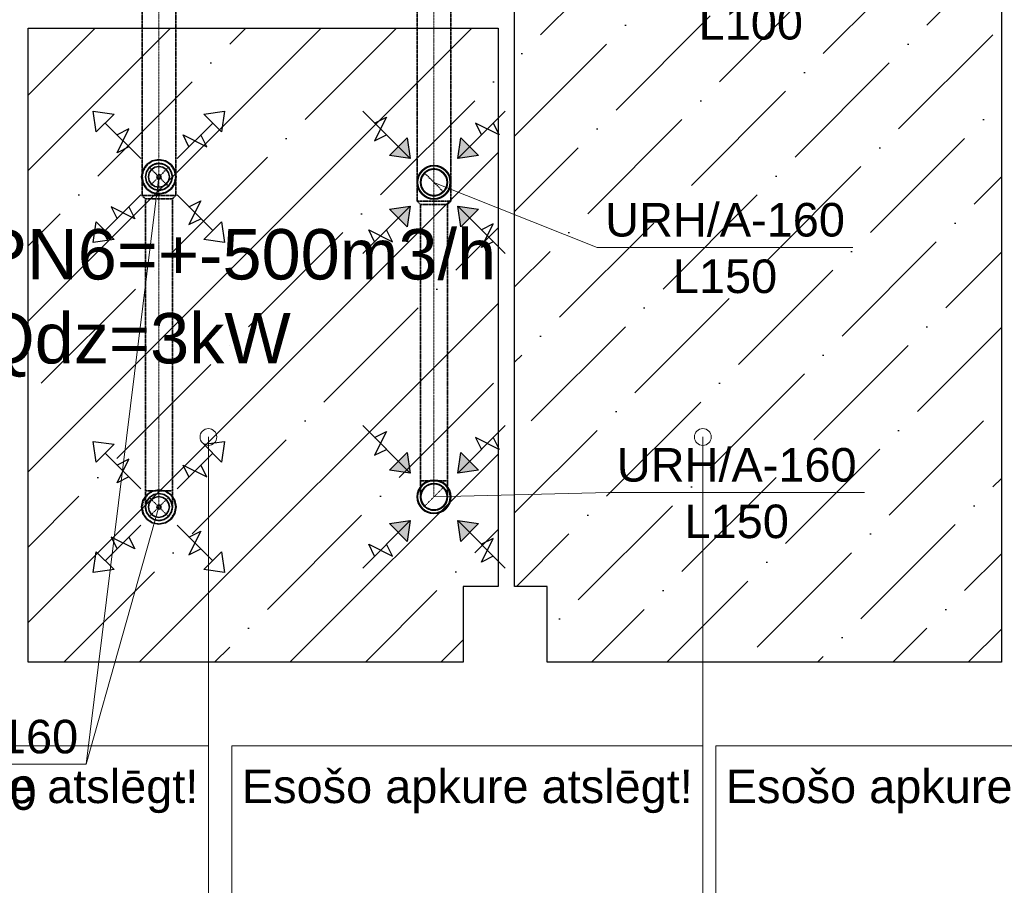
# Model space of a CAD drawing. Header units: millimetres. Extents: x -134161 to 355560, y -27497 to 30328.
# Tile 14 of 95: x -110162 to -104296, y -1083 to 4075. Entities that reach past the tile are written whole.
import ezdxf

# ---------------------------------------------------------------- set-up
doc = ezdxf.new("R2010")
doc.units = ezdxf.units.MM
for name, pattern in [('CenterLine', [17.2, 13, -2, 0.2, -2]), ('HIDDEN', [9.525, 6.35, -3.175]), ('UnderCeiling', [6.7, 4.2, -1, 0.5, -1])]:
    doc.linetypes.add(name, pattern=pattern)
doc.layers.add('AVK-A_uzdevums', color=1, linetype='CONTINUOUS', lineweight=30)
doc.layers.add('AVK-V_uzdevums', color=5, linetype='CONTINUOUS', lineweight=30)
for name, color, linetype in [('Vent-PN6-N', 7, 'CONTINUOUS'), ('Vent-PN6-N-Iekarta', 7, 'CONTINUOUS'), ('Vent-PN6-N-Plusmas bulta', 7, 'CONTINUOUS'), ('Vent-PN6-N-Teksts-', 7, 'CONTINUOUS'), ('Vent-PN6-P', 7, 'CONTINUOUS'), ('Vent-PN6-P-Iekarta', 7, 'CONTINUOUS'), ('Vent-PN6-P-Plusmas bulta', 7, 'CONTINUOUS'), ('Vent-PN6-P-Teksts-', 7, 'CONTINUOUS')]:
    doc.layers.add(name, color=color, linetype=linetype)
doc.styles.add('Arial', font='arial.ttf', dxfattribs={"height": 187.5})
doc.styles.add('PBL', font='arial.ttf')

# ---------------------------------------------------------------- blocks, each defined once
blk = doc.blocks.new('*U141')
at = {"layer": 'Vent-PN6-N-Teksts-', "color": 7, "linetype": 'Continuous', "lineweight": 15}
for p, q in [((24453.5, 1232, 2300), (25495.7, 1257.7, 2300)), ((25495.7, 1257.7, 2300), (27018.8, 1257.7, 2300))]:
    blk.add_line(p, q, dxfattribs=at)
at = {"layer": 'Vent-PN6-N-Teksts-', "color": 7, "linetype": 'Continuous', "lineweight": 25, "style": 'Arial'}
for s, p in [('URH/A-160', (25543, 1322.7, 2300)), ('L150', (25946.5, 985.9, 2300))]:
    blk.add_text(s, height=200, dxfattribs=at).set_placement(p)
blk = doc.blocks.new('*U142')
at = {"layer": 'Vent-PN6-N-Teksts-', "color": 7, "linetype": 'Continuous', "lineweight": 15}
for p, q in [((24453.5, 3105.8, 2300), (25426.2, 2718, 2300)), ((25426.2, 2718, 2300), (26949.2, 2718, 2300))]:
    blk.add_line(p, q, dxfattribs=at)
at = {"layer": 'Vent-PN6-N-Teksts-', "color": 7, "linetype": 'Continuous', "lineweight": 25, "style": 'Arial'}
for s, p in [('URH/A-160', (25473.5, 2783, 2300)), ('L150', (25876.9, 2446.2, 2300))]:
    blk.add_text(s, height=200, dxfattribs=at).set_placement(p)
blk = doc.blocks.new('*U143')
at = {"layer": 'Vent-PN6-N-Teksts-', "color": 7, "linetype": 'Continuous', "lineweight": 15}
for p, q in [((24453.5, 4605, 2300), (25579.5, 4228.5, 2300)), ((25579.5, 4228.5, 2300), (27102.6, 4228.5, 2300))]:
    blk.add_line(p, q, dxfattribs=at)
at = {"layer": 'Vent-PN6-N-Teksts-', "color": 7, "linetype": 'Continuous', "lineweight": 25, "style": 'Arial'}
for s, p in [('URH/A-125', (25626.8, 4293.5, 2300)), ('L100', (26030.3, 3956.7, 2300))]:
    blk.add_text(s, height=200, dxfattribs=at).set_placement(p)
blk = doc.blocks.new('*U176')
at = {"layer": 'Vent-PN6-P-Teksts-', "color": 7, "linetype": 'Continuous', "lineweight": 15}
for p, q in [((22815, 3138.9, 2300), (22381.2, -361.4, 2300)), ((22381.2, -361.4, 2300), (21168.5, -361.4, 2300))]:
    blk.add_line(p, q, dxfattribs=at)
at = {"layer": 'Vent-PN6-P-Teksts-', "color": 7, "linetype": 'Continuous', "lineweight": 25, "style": 'Arial'}
for s, p in [('CRL-160', (21215.8, -296.4, 2300)), ('L150', (21464.1, -633.2, 2300))]:
    blk.add_text(s, height=200, dxfattribs=at).set_placement(p)
blk = doc.blocks.new('*U177')
at = {"layer": 'Vent-PN6-P-Teksts-', "color": 7, "linetype": 'Continuous', "lineweight": 15}
for p, q in [((22815, 1171.5, 2300), (22381.2, -361.4, 2300)), ((22381.2, -361.4, 2300), (21168.5, -361.4, 2300))]:
    blk.add_line(p, q, dxfattribs=at)
at = {"layer": 'Vent-PN6-P-Teksts-', "color": 7, "linetype": 'Continuous', "lineweight": 25, "style": 'Arial'}
for s, p in [('CRL-160', (21215.8, -296.4, 2300)), ('L150', (21464.1, -633.2, 2300))]:
    blk.add_text(s, height=200, dxfattribs=at).set_placement(p)
blk = doc.blocks.new('*U200')
at = {"layer": 'AVK-A_uzdevums', "color": 7, "linetype": 'Continuous', "lineweight": 18}
for p, q in [((26055.3, 1588.7), (26055.3, -251.1)), ((23249.6, -2367.3), (23249.6, -251.1)), ((23249.6, -251.1), (26055.3, -251.1)), ((26055.3, -251.1), (26055.3, -2367.3)), ((26055.3, -2367.3), (23249.6, -2367.3))]:
    blk.add_line(p, q, dxfattribs=at)
at = {"layer": 'AVK-A_uzdevums', "color": 7, "linetype": 'Continuous', "lineweight": 18, "extrusion": (0, 0, -1)}
blk.add_circle((-26055.3, 1588.7), 50, dxfattribs=at)
at = {"layer": 'AVK-A_uzdevums', "color": 7, "linetype": 'Continuous', "lineweight": 25, "style": 'Arial'}
for s, p in [('Esošo apkure atslēgt!', (23309, -592.6)), ('Zem grīdas apsilde', (23464.5, -1439.1)), ('S=18.1m2', (24011.8, -1862.4)), ('Qa=1086W', (23941.9, -2285.7))]:
    blk.add_text(s, height=200, dxfattribs=at).set_placement(p)
blk = doc.blocks.new('*U201')
at = {"layer": 'AVK-A_uzdevums', "color": 7, "linetype": 'Continuous', "lineweight": 18}
for p, q in [((28938.6, 1588.7), (28938.6, -251.1)), ((26132.8, -2367.3), (26132.8, -251.1)), ((26132.8, -251.1), (28938.6, -251.1)), ((28938.6, -251.1), (28938.6, -2367.3)), ((28938.6, -2367.3), (26132.8, -2367.3))]:
    blk.add_line(p, q, dxfattribs=at)
at = {"layer": 'AVK-A_uzdevums', "color": 7, "linetype": 'Continuous', "lineweight": 18, "extrusion": (0, 0, -1)}
blk.add_circle((-28938.6, 1588.7), 50, dxfattribs=at)
at = {"layer": 'AVK-A_uzdevums', "color": 7, "linetype": 'Continuous', "lineweight": 25, "style": 'Arial'}
for s, p in [('Esošo apkure atslēgt!', (26192.2, -592.6)), ('Zem grīdas apsilde', (26347.7, -1439.1)), ('S=17.5m2', (26895, -1862.4)), ('Qa=1050W', (26825.1, -2285.7))]:
    blk.add_text(s, height=200, dxfattribs=at).set_placement(p)
blk = doc.blocks.new('*U596')
at = {"layer": 'Vent-PN6-P-Plusmas bulta', "color": 7, "linetype": 'Continuous', "lineweight": 25}
for p, q in [((22441.6, 3406.1, 2269), (22423.9, 3529.9, 2269)), ((22423.9, 3529.9, 2269), (22547.7, 3512.2, 2269)), ((22441.6, 3406.1, 2269), (22423.9, 3529.9, 2269)), ((22423.9, 3529.9, 2269), (22547.7, 3512.2, 2269)), ((23082.2, 3512.2, 2269), (23206, 3529.9, 2269)), ((23082.2, 3512.2, 2269), (23206, 3529.9, 2269)), ((23206, 3529.9, 2269), (23188.3, 3406.1, 2269)), ((23206, 3529.9, 2269), (23188.3, 3406.1, 2269)), ((22547.7, 3512.2, 2269), (22441.6, 3406.1, 2269)), ((23188.3, 3406.1, 2269), (23082.2, 3512.2, 2269)), ((22706.8, 3247, 2269), (22494.6, 3459.2, 2269)), ((22565.3, 3282.4, 2269), (22636.1, 3423.8, 2269)), ((22636.1, 3423.8, 2269), (22565.3, 3388.5, 2269)), ((22923.1, 3247, 2269), (23135.3, 3459.2, 2269)), ((22993.9, 3317.8, 2269), (22958.5, 3388.5, 2269)), ((22958.5, 3388.5, 2269), (23099.9, 3317.8, 2269)), ((23099.9, 3317.8, 2269), (23064.6, 3388.5, 2269)), ((22636.1, 3317.8, 2269), (22565.3, 3282.4, 2269)), ((22706.8, 3030.7, 2269), (22494.6, 2818.5, 2269)), ((22923.1, 3030.7, 2269), (23135.3, 2818.5, 2269)), ((22993.9, 2960, 2269), (23064.6, 2995.3, 2269)), ((23064.6, 2995.3, 2269), (22993.9, 2853.9, 2269)), ((22671.4, 2889.2, 2269), (22530, 2960, 2269)), ((22530, 2960, 2269), (22565.3, 2889.2, 2269)), ((22636.1, 2960, 2269), (22671.4, 2889.2, 2269)), ((22993.9, 2853.9, 2269), (23064.6, 2889.2, 2269)), ((22423.9, 2747.8, 2269), (22441.6, 2871.6, 2269)), ((22423.9, 2747.8, 2269), (22441.6, 2871.6, 2269)), ((22441.6, 2871.6, 2269), (22547.7, 2765.5, 2269)), ((23082.2, 2765.5, 2269), (23188.3, 2871.6, 2269)), ((23188.3, 2871.6, 2269), (23206, 2747.8, 2269)), ((23188.3, 2871.6, 2269), (23206, 2747.8, 2269)), ((22547.7, 2765.5, 2269), (22423.9, 2747.8, 2269)), ((22547.7, 2765.5, 2269), (22423.9, 2747.8, 2269)), ((23206, 2747.8, 2269), (23082.2, 2765.5, 2269)), ((23206, 2747.8, 2269), (23082.2, 2765.5, 2269))]:
    blk.add_line(p, q, dxfattribs=at)
blk = doc.blocks.new('*U597')
at = {"layer": 'Vent-PN6-P-Plusmas bulta', "color": 7, "linetype": 'Continuous', "lineweight": 25}
for p, q in [((22441.6, 1438.8, 2269), (22423.9, 1562.5, 2269)), ((22423.9, 1562.5, 2269), (22547.7, 1544.9, 2269)), ((22441.6, 1438.8, 2269), (22423.9, 1562.5, 2269)), ((22423.9, 1562.5, 2269), (22547.7, 1544.9, 2269)), ((22547.7, 1544.9, 2269), (22441.6, 1438.8, 2269)), ((23082.2, 1544.9, 2269), (23206, 1562.5, 2269)), ((23082.2, 1544.9, 2269), (23206, 1562.5, 2269)), ((23188.3, 1438.8, 2269), (23082.2, 1544.9, 2269)), ((23206, 1562.5, 2269), (23188.3, 1438.8, 2269)), ((23206, 1562.5, 2269), (23188.3, 1438.8, 2269)), ((22706.8, 1279.7, 2269), (22494.6, 1491.8, 2269)), ((22923.1, 1279.7, 2269), (23135.3, 1491.8, 2269)), ((22565.3, 1315.1, 2269), (22636.1, 1456.5, 2269)), ((22636.1, 1456.5, 2269), (22565.3, 1421.1, 2269)), ((22993.9, 1350.4, 2269), (22958.5, 1421.1, 2269)), ((22958.5, 1421.1, 2269), (23099.9, 1350.4, 2269)), ((23099.9, 1350.4, 2269), (23064.6, 1421.1, 2269)), ((22636.1, 1350.4, 2269), (22565.3, 1315.1, 2269)), ((22706.8, 1063.3, 2269), (22494.6, 851.2, 2269)), ((22923.1, 1063.3, 2269), (23135.3, 851.2, 2269)), ((22993.9, 992.6, 2269), (23064.6, 1028, 2269)), ((23064.6, 1028, 2269), (22993.9, 886.6, 2269)), ((22671.4, 921.9, 2269), (22530, 992.6, 2269)), ((22530, 992.6, 2269), (22565.3, 921.9, 2269)), ((22636.1, 992.6, 2269), (22671.4, 921.9, 2269)), ((22423.9, 780.5, 2269), (22441.6, 904.2, 2269)), ((22423.9, 780.5, 2269), (22441.6, 904.2, 2269)), ((22441.6, 904.2, 2269), (22547.7, 798.2, 2269)), ((22993.9, 886.6, 2269), (23064.6, 921.9, 2269)), ((23082.2, 798.2, 2269), (23188.3, 904.2, 2269)), ((23188.3, 904.2, 2269), (23206, 780.5, 2269)), ((23188.3, 904.2, 2269), (23206, 780.5, 2269)), ((22547.7, 798.2, 2269), (22423.9, 780.5, 2269)), ((22547.7, 798.2, 2269), (22423.9, 780.5, 2269)), ((23206, 780.5, 2269), (23082.2, 798.2, 2269)), ((23206, 780.5, 2269), (23082.2, 798.2, 2269))]:
    blk.add_line(p, q, dxfattribs=at)
blk = doc.blocks.new('*U598')
at = {"layer": 'Vent-PN6-N-Plusmas bulta', "linetype": 'Continuous', "lineweight": 25}
for points in [[(24294.4, 1497.2), (24312.1, 1373.5), (24188.4, 1391.1)], [(24718.7, 1391.1), (24594.9, 1373.5), (24612.6, 1497.2)], [(24188.4, 1072.9), (24312.1, 1090.6), (24294.4, 966.9)], [(24612.6, 966.9), (24594.9, 1090.6), (24718.7, 1072.9)]]:
    blk.add_hatch(color=7, dxfattribs=at).paths.add_polyline_path(points, flags=0)
at = {"layer": 'Vent-PN6-N-Plusmas bulta', "color": 7, "linetype": 'Continuous', "lineweight": 25}
for p, q in [((24312.1, 1373.5, 2237), (24029.3, 1656.3, 2237)), ((24594.9, 1373.5, 2237), (24877.8, 1656.3, 2237)), ((24100, 1585.6, 2237), (24170.7, 1621, 2237)), ((24170.7, 1621, 2237), (24100, 1479.5, 2237)), ((24842.4, 1514.9, 2237), (24701, 1585.6, 2237)), ((24701, 1585.6, 2237), (24736.4, 1514.9, 2237)), ((24807.1, 1585.6, 2237), (24842.4, 1514.9, 2237)), ((24100, 1479.5, 2237), (24170.7, 1514.9, 2237)), ((24294.4, 1497.2, 2237), (24312.1, 1373.5, 2237)), ((24594.9, 1373.5, 2237), (24612.6, 1497.2, 2237)), ((24312.1, 1373.5, 2237), (24188.4, 1391.1, 2237)), ((24718.7, 1391.1, 2237), (24594.9, 1373.5, 2237)), ((24312.1, 1090.6, 2237), (24029.3, 807.8, 2237)), ((24188.4, 1072.9, 2237), (24312.1, 1090.6, 2237)), ((24312.1, 1090.6, 2237), (24294.4, 966.9, 2237)), ((24594.9, 1090.6, 2237), (24877.8, 807.8, 2237)), ((24612.6, 966.9, 2237), (24594.9, 1090.6, 2237)), ((24594.9, 1090.6, 2237), (24718.7, 1072.9, 2237)), ((24100, 878.5, 2237), (24064.6, 949.2, 2237)), ((24064.6, 949.2, 2237), (24206, 878.5, 2237)), ((24206, 878.5, 2237), (24170.7, 949.2, 2237)), ((24736.4, 843.1, 2237), (24807.1, 984.6, 2237)), ((24807.1, 984.6, 2237), (24736.4, 949.2, 2237)), ((24807.1, 878.5, 2237), (24736.4, 843.1, 2237))]:
    blk.add_line(p, q, dxfattribs=at)
for points in [[(24294.4, 1497.2, 2237), (24312.1, 1373.5, 2237), (24188.4, 1391.1, 2237)], [(24718.7, 1391.1, 2237), (24594.9, 1373.5, 2237), (24612.6, 1497.2, 2237)], [(24188.4, 1072.9, 2237), (24312.1, 1090.6, 2237), (24294.4, 966.9, 2237)], [(24612.6, 966.9, 2237), (24594.9, 1090.6, 2237), (24718.7, 1072.9, 2237)]]:
    blk.add_3dface(points, dxfattribs=at)
blk = doc.blocks.new('*U599')
at = {"layer": 'Vent-PN6-N-Plusmas bulta', "linetype": 'Continuous', "lineweight": 25}
for points in [[(24294.4, 3370.9), (24312.1, 3247.2), (24188.4, 3264.9)], [(24718.7, 3264.9), (24594.9, 3247.2), (24612.6, 3370.9)], [(24188.4, 2946.7), (24312.1, 2964.3), (24294.4, 2840.6)], [(24612.6, 2840.6), (24594.9, 2964.3), (24718.7, 2946.7)]]:
    blk.add_hatch(color=7, dxfattribs=at).paths.add_polyline_path(points, flags=0)
at = {"layer": 'Vent-PN6-N-Plusmas bulta', "color": 7, "linetype": 'Continuous', "lineweight": 25}
for p, q in [((24312.1, 3247.2, 2237), (24029.3, 3530, 2237)), ((24594.9, 3247.2, 2237), (24877.8, 3530, 2237)), ((24100, 3459.3, 2237), (24170.7, 3494.7, 2237)), ((24170.7, 3494.7, 2237), (24100, 3353.2, 2237)), ((24842.4, 3388.6, 2237), (24701, 3459.3, 2237)), ((24701, 3459.3, 2237), (24736.4, 3388.6, 2237)), ((24807.1, 3459.3, 2237), (24842.4, 3388.6, 2237)), ((24100, 3353.2, 2237), (24170.7, 3388.6, 2237)), ((24294.4, 3370.9, 2237), (24312.1, 3247.2, 2237)), ((24594.9, 3247.2, 2237), (24612.6, 3370.9, 2237)), ((24312.1, 3247.2, 2237), (24188.4, 3264.9, 2237)), ((24718.7, 3264.9, 2237), (24594.9, 3247.2, 2237)), ((24312.1, 2964.3, 2237), (24029.3, 2681.5, 2237)), ((24188.4, 2946.7, 2237), (24312.1, 2964.3, 2237)), ((24312.1, 2964.3, 2237), (24294.4, 2840.6, 2237)), ((24594.9, 2964.3, 2237), (24877.8, 2681.5, 2237)), ((24612.6, 2840.6, 2237), (24594.9, 2964.3, 2237)), ((24594.9, 2964.3, 2237), (24718.7, 2946.7, 2237)), ((24100, 2752.2, 2237), (24064.6, 2822.9, 2237)), ((24064.6, 2822.9, 2237), (24206, 2752.2, 2237)), ((24206, 2752.2, 2237), (24170.7, 2822.9, 2237)), ((24736.4, 2716.8, 2237), (24807.1, 2858.3, 2237)), ((24807.1, 2858.3, 2237), (24736.4, 2822.9, 2237)), ((24807.1, 2752.2, 2237), (24736.4, 2716.8, 2237))]:
    blk.add_line(p, q, dxfattribs=at)
for points in [[(24294.4, 3370.9, 2237), (24312.1, 3247.2, 2237), (24188.4, 3264.9, 2237)], [(24718.7, 3264.9, 2237), (24594.9, 3247.2, 2237), (24612.6, 3370.9, 2237)], [(24188.4, 2946.7, 2237), (24312.1, 2964.3, 2237), (24294.4, 2840.6, 2237)], [(24612.6, 2840.6, 2237), (24594.9, 2964.3, 2237), (24718.7, 2946.7, 2237)]]:
    blk.add_3dface(points, dxfattribs=at)
blk = doc.blocks.new('*U602')
at = {"layer": 'Vent-PN6-N', "color": 1, "linetype": 'UnderCeiling', "lineweight": 35}
for p, q in [((24353.5, 2993.8, 2600), (24373.5, 2973.8, 2600)), ((24553.5, 2993.8, 2600), (24533.5, 2973.8, 2600))]:
    blk.add_line(p, q, dxfattribs=at)
at = {"layer": 'Vent-PN6-N', "color": 7, "linetype": 'CenterLine', "lineweight": 18}
blk.add_line((24453.5, 2993.8, 2600), (24453.5, 2973.8, 2600), dxfattribs=at)
at = {"layer": 'Vent-PN6-N', "color": 1, "linetype": 'UnderCeiling', "lineweight": 35, "extrusion": (0, -1, 0)}
for centre, major_axis in [((24453.5, 2993.8, 2600), (100, 0)), ((24453.5, 2973.8, 2600), (80, 0))]:
    blk.add_ellipse(centre, major_axis=major_axis, ratio=1, start_param=0, end_param=3.141593, dxfattribs=at)
blk = doc.blocks.new('*U610')
at = {"layer": 'Vent-PN6-N', "color": 1, "linetype": 'UnderCeiling', "lineweight": 35}
for p, q in [((24353.5, 4517.5, 2600), (24353.5, 3217.8, 2600)), ((24553.5, 4517.5, 2600), (24553.5, 3217.8, 2600))]:
    blk.add_line(p, q, dxfattribs=at)
at = {"layer": 'Vent-PN6-N', "color": 7, "linetype": 'CenterLine', "lineweight": 18}
blk.add_line((24453.5, 4517.5, 2600), (24453.5, 3217.8, 2600), dxfattribs=at)
blk = doc.blocks.new('*U611')
at = {"layer": 'Vent-PN6-N', "color": 1, "linetype": 'UnderCeiling', "lineweight": 35}
for p, q in [((24353.5, 2993.8, 2600), (24353.5, 3217.8, 2600)), ((24553.5, 2993.8, 2600), (24553.5, 3217.8, 2600))]:
    blk.add_line(p, q, dxfattribs=at)
at = {"layer": 'Vent-PN6-N', "color": 7, "linetype": 'CenterLine', "lineweight": 18}
blk.add_line((24453.5, 2993.8, 2600), (24453.5, 3217.8, 2600), dxfattribs=at)
at = {"layer": 'Vent-PN6-N', "color": 7, "linetype": 'HIDDEN', "lineweight": -3}
blk.add_line((24397, 3162.3, 2476), (24510.1, 3049.2, 2476), dxfattribs=at)
at = {"layer": 'Vent-PN6-N', "color": 7, "linetype": 'HIDDEN', "lineweight": -3, "extrusion": (0, 0, -1)}
blk.add_circle((-24453.5, 3105.8, -2476), 80, dxfattribs=at)
blk = doc.blocks.new('*U612')
at = {"layer": 'Vent-PN6-N', "color": 1, "linetype": 'UnderCeiling', "lineweight": 35}
for p, q in [((24373.5, 2973.8, 2600), (24373.5, 1328, 2600)), ((24533.5, 2973.8, 2600), (24533.5, 1328, 2600))]:
    blk.add_line(p, q, dxfattribs=at)
at = {"layer": 'Vent-PN6-N', "color": 7, "linetype": 'CenterLine', "lineweight": 18}
blk.add_line((24453.5, 2973.8, 2600), (24453.5, 1328, 2600), dxfattribs=at)
blk = doc.blocks.new('*U613')
at = {"layer": 'Vent-PN6-N-Iekarta', "color": 1, "linetype": 'Continuous', "lineweight": 35}
for centre, radius in [((24453.5, 3105.8, 2300), 100), ((24453.5, 3105.8, 2287), 97.5), ((24453.5, 3105.8, 2289), 80), ((24453.5, 3105.8, 2300), 78)]:
    blk.add_circle(centre, radius, dxfattribs=at)
blk = doc.blocks.new('*U614')
at = {"layer": 'Vent-PN6-N', "color": 7, "linetype": 'Continuous', "lineweight": -3}
blk.add_line((24453.5, 3105.8, 2388), (24453.5, 3105.8, 2387), dxfattribs=at)
blk = doc.blocks.new('*U615')
at = {"layer": 'Vent-PN6-N-Iekarta', "color": 1, "linetype": 'Continuous', "lineweight": 35}
for centre, radius in [((24453.5, 1232, 2300), 100), ((24453.5, 1232, 2287), 97.5), ((24453.5, 1232, 2289), 80), ((24453.5, 1232, 2300), 78)]:
    blk.add_circle(centre, radius, dxfattribs=at)
blk = doc.blocks.new('*U616')
at = {"layer": 'Vent-PN6-N', "color": 7, "linetype": 'Continuous', "lineweight": -3}
blk.add_line((24453.5, 1232, 2402), (24453.5, 1232, 2401), dxfattribs=at)
blk = doc.blocks.new('*U617')
at = {"layer": 'Vent-PN6-N', "color": 7, "linetype": 'UnderCeiling', "lineweight": 18}
blk.add_line((24510.1, 1288.6, 2504), (24397, 1175.5, 2504), dxfattribs=at)
at = {"layer": 'Vent-PN6-N', "color": 1, "linetype": 'UnderCeiling', "lineweight": 35, "extrusion": (0, 1, 0)}
blk.add_ellipse((24453.5, 1328, 2600), major_axis=(-80, 0), ratio=1, start_param=0, end_param=3.141593, dxfattribs=at)
at = {"layer": 'Vent-PN6-N', "color": 1, "linetype": 'UnderCeiling', "lineweight": 35, "extrusion": (1, 0, 0)}
for centre in [(24373.5, 1328, 2504), (24533.5, 1328, 2504)]:
    blk.add_ellipse(centre, major_axis=(0, 0, 96), ratio=1, start_param=0, end_param=1.570796, dxfattribs=at)
at = {"layer": 'Vent-PN6-N', "color": 7, "linetype": 'HIDDEN', "lineweight": -3, "extrusion": (0, 0, -1)}
blk.add_ellipse((24453.5, 1232, 2504), major_axis=(-80, 0), ratio=1, start_param=0, end_param=3.141593, dxfattribs=at)
at = {"layer": 'Vent-PN6-N', "color": 7, "linetype": 'CenterLine', "lineweight": 18, "extrusion": (1, 0, 0)}
blk.add_ellipse((24453.5, 1328, 2504), major_axis=(0, 0, 96), ratio=1, start_param=0, end_param=1.570796, dxfattribs=at)
at = {"layer": 'Vent-PN6-N', "color": 1, "linetype": 'UnderCeiling', "lineweight": 35, "extrusion": (0, 0, -1)}
blk.add_ellipse((24453.5, 1232, 2504), major_axis=(80, 0), ratio=1, start_param=0, end_param=3.141593, dxfattribs=at)
blk = doc.blocks.new('*U620')
at = {"layer": 'Vent-PN6-P', "color": 5, "linetype": 'UnderCeiling', "lineweight": 35}
for p, q in [((22715, 3026.9, 2600), (22735, 3006.9, 2600)), ((22915, 3026.9, 2600), (22895, 3006.9, 2600))]:
    blk.add_line(p, q, dxfattribs=at)
at = {"layer": 'Vent-PN6-P', "color": 7, "linetype": 'CenterLine', "lineweight": 18}
blk.add_line((22815, 3026.9, 2600), (22815, 3006.9, 2600), dxfattribs=at)
at = {"layer": 'Vent-PN6-P', "color": 5, "linetype": 'UnderCeiling', "lineweight": 35, "extrusion": (0, -1, 0)}
for centre, major_axis in [((22815, 3026.9, 2600), (100, 0)), ((22815, 3006.9, 2600), (80, 0))]:
    blk.add_ellipse(centre, major_axis=major_axis, ratio=1, start_param=0, end_param=3.141593, dxfattribs=at)
blk = doc.blocks.new('*U621')
at = {"layer": 'Vent-PN6-P', "color": 5, "linetype": 'UnderCeiling', "lineweight": 35}
for p, q in [((22715, 3026.9, 2600), (22715, 3250.9, 2600)), ((22915, 3026.9, 2600), (22915, 3250.9, 2600))]:
    blk.add_line(p, q, dxfattribs=at)
at = {"layer": 'Vent-PN6-P', "color": 7, "linetype": 'CenterLine', "lineweight": 18}
blk.add_line((22815, 3026.9, 2600), (22815, 3250.9, 2600), dxfattribs=at)
at = {"layer": 'Vent-PN6-P', "color": 7, "linetype": 'HIDDEN', "lineweight": -3}
for p, q in [((22758.4, 3195.4, 2476), (22871.5, 3082.3, 2476)), ((22871.5, 3195.4, 2476), (22758.4, 3082.3, 2476))]:
    blk.add_line(p, q, dxfattribs=at)
at = {"layer": 'Vent-PN6-P', "color": 7, "linetype": 'HIDDEN', "lineweight": -3, "extrusion": (0, 0, -1)}
blk.add_circle((-22815, 3138.9, -2476), 80, dxfattribs=at)
blk = doc.blocks.new('*U622')
at = {"layer": 'Vent-PN6-P', "color": 5, "linetype": 'UnderCeiling', "lineweight": 35}
for p, q in [((22735, 3006.9, 2600), (22735, 1267.5, 2600)), ((22895, 3006.9, 2600), (22895, 1267.5, 2600))]:
    blk.add_line(p, q, dxfattribs=at)
at = {"layer": 'Vent-PN6-P', "color": 7, "linetype": 'CenterLine', "lineweight": 18}
blk.add_line((22815, 3006.9, 2600), (22815, 1267.5, 2600), dxfattribs=at)
blk = doc.blocks.new('*U623')
at = {"layer": 'Vent-PN6-P-Iekarta', "color": 5, "linetype": 'Continuous', "lineweight": 35}
for p, q in [((22775.5, 3234, 2300), (22742.1, 3211.7, 2300)), ((22815, 3241.9, 2300), (22775.5, 3234, 2300)), ((22854.4, 3234, 2300), (22815, 3241.9, 2300)), ((22887.8, 3211.7, 2300), (22854.4, 3234, 2300)), ((22719.8, 3178.3, 2300), (22712, 3138.9, 2300)), ((22742.1, 3211.7, 2300), (22719.8, 3178.3, 2300)), ((22741, 3169.5, 2353), (22735, 3138.9, 2353)), ((22741, 3169.5, 2300), (22735, 3138.9, 2300)), ((22758.4, 3195.4, 2353), (22741, 3169.5, 2353)), ((22758.4, 3195.4, 2300), (22741, 3169.5, 2300)), ((22771.1, 3182.7, 2290), (22757.7, 3162.6, 2290)), ((22771.1, 3182.7, 2361), (22757.7, 3162.6, 2361)), ((22784.3, 3212.8, 2353), (22758.4, 3195.4, 2353)), ((22784.3, 3212.8, 2300), (22758.4, 3195.4, 2300)), ((22791.2, 3196.1, 2290), (22771.1, 3182.7, 2290)), ((22791.2, 3196.1, 2361), (22771.1, 3182.7, 2361)), ((22815, 3218.9, 2353), (22784.3, 3212.8, 2353)), ((22815, 3218.9, 2300), (22784.3, 3212.8, 2300)), ((22815, 3200.9, 2290), (22791.2, 3196.1, 2290)), ((22815, 3200.9, 2361), (22791.2, 3196.1, 2361)), ((22845.6, 3212.8, 2353), (22815, 3218.9, 2353)), ((22845.6, 3212.8, 2300), (22815, 3218.9, 2300)), ((22838.7, 3196.1, 2290), (22815, 3200.9, 2290)), ((22838.7, 3196.1, 2361), (22815, 3200.9, 2361)), ((22858.8, 3182.7, 2290), (22838.7, 3196.1, 2290)), ((22858.8, 3182.7, 2361), (22838.7, 3196.1, 2361)), ((22871.5, 3195.4, 2353), (22845.6, 3212.8, 2353)), ((22871.5, 3195.4, 2300), (22845.6, 3212.8, 2300)), ((22872.2, 3162.6, 2290), (22858.8, 3182.7, 2290)), ((22872.2, 3162.6, 2361), (22858.8, 3182.7, 2361)), ((22888.9, 3169.5, 2353), (22871.5, 3195.4, 2353)), ((22888.9, 3169.5, 2300), (22871.5, 3195.4, 2300)), ((22910.1, 3178.3, 2300), (22887.8, 3211.7, 2300)), ((22895, 3138.9, 2353), (22888.9, 3169.5, 2353)), ((22895, 3138.9, 2300), (22888.9, 3169.5, 2300)), ((22918, 3138.9, 2300), (22910.1, 3178.3, 2300)), ((22712, 3138.9, 2300), (22719.8, 3099.4, 2300)), ((22735, 3138.9, 2353), (22741, 3108.2, 2353)), ((22735, 3138.9, 2300), (22741, 3108.2, 2300)), ((22757.7, 3162.6, 2290), (22753, 3138.9, 2290)), ((22757.7, 3162.6, 2361), (22753, 3138.9, 2361)), ((22753, 3138.9, 2290), (22757.7, 3115.1, 2290)), ((22753, 3138.9, 2361), (22757.7, 3115.1, 2361)), ((22757.7, 3115.1, 2290), (22771.1, 3095, 2290)), ((22757.7, 3115.1, 2361), (22771.1, 3095, 2361)), ((22803.9, 3143.5, 2284), (22803, 3138.9, 2284)), ((22803, 3138.9, 2284), (22803.9, 3134.3, 2284)), ((22806.5, 3147.3, 2284), (22803.9, 3143.5, 2284)), ((22803.9, 3134.3, 2284), (22806.5, 3130.4, 2284)), ((22810.4, 3149.9, 2284), (22806.5, 3147.3, 2284)), ((22806.5, 3130.4, 2284), (22810.4, 3127.8, 2284)), ((22815, 3150.9, 2284), (22810.4, 3149.9, 2284)), ((22810.4, 3127.8, 2284), (22815, 3126.9, 2284)), ((22819.5, 3149.9, 2284), (22815, 3150.9, 2284)), ((22815, 3126.9, 2284), (22819.5, 3127.8, 2284)), ((22823.4, 3147.3, 2284), (22819.5, 3149.9, 2284)), ((22819.5, 3127.8, 2284), (22823.4, 3130.4, 2284)), ((22826, 3143.5, 2284), (22823.4, 3147.3, 2284)), ((22823.4, 3130.4, 2284), (22826, 3134.3, 2284)), ((22827, 3138.9, 2284), (22826, 3143.5, 2284)), ((22826, 3134.3, 2284), (22827, 3138.9, 2284)), ((22858.8, 3095, 2290), (22872.2, 3115.1, 2290)), ((22858.8, 3095, 2361), (22872.2, 3115.1, 2361)), ((22877, 3138.9, 2290), (22872.2, 3162.6, 2290)), ((22877, 3138.9, 2361), (22872.2, 3162.6, 2361)), ((22872.2, 3115.1, 2290), (22877, 3138.9, 2290)), ((22872.2, 3115.1, 2361), (22877, 3138.9, 2361)), ((22888.9, 3108.2, 2353), (22895, 3138.9, 2353)), ((22888.9, 3108.2, 2300), (22895, 3138.9, 2300)), ((22910.1, 3099.4, 2300), (22918, 3138.9, 2300)), ((22719.8, 3099.4, 2300), (22742.1, 3066, 2300)), ((22741, 3108.2, 2353), (22758.4, 3082.3, 2353)), ((22741, 3108.2, 2300), (22758.4, 3082.3, 2300)), ((22742.1, 3066, 2300), (22775.5, 3043.7, 2300)), ((22758.4, 3082.3, 2353), (22784.3, 3064.9, 2353)), ((22758.4, 3082.3, 2300), (22784.3, 3064.9, 2300)), ((22771.1, 3095, 2290), (22791.2, 3081.6, 2290)), ((22771.1, 3095, 2361), (22791.2, 3081.6, 2361)), ((22784.3, 3064.9, 2353), (22815, 3058.9, 2353)), ((22784.3, 3064.9, 2300), (22815, 3058.9, 2300)), ((22791.2, 3081.6, 2290), (22815, 3076.9, 2290)), ((22791.2, 3081.6, 2361), (22815, 3076.9, 2361)), ((22815, 3076.9, 2290), (22838.7, 3081.6, 2290)), ((22815, 3076.9, 2361), (22838.7, 3081.6, 2361)), ((22815, 3058.9, 2353), (22845.6, 3064.9, 2353)), ((22815, 3058.9, 2300), (22845.6, 3064.9, 2300)), ((22838.7, 3081.6, 2290), (22858.8, 3095, 2290)), ((22838.7, 3081.6, 2361), (22858.8, 3095, 2361)), ((22845.6, 3064.9, 2353), (22871.5, 3082.3, 2353)), ((22845.6, 3064.9, 2300), (22871.5, 3082.3, 2300)), ((22854.4, 3043.7, 2300), (22887.8, 3066, 2300)), ((22871.5, 3082.3, 2353), (22888.9, 3108.2, 2353)), ((22871.5, 3082.3, 2300), (22888.9, 3108.2, 2300)), ((22887.8, 3066, 2300), (22910.1, 3099.4, 2300)), ((22775.5, 3043.7, 2300), (22815, 3035.9, 2300)), ((22815, 3035.9, 2300), (22854.4, 3043.7, 2300))]:
    blk.add_line(p, q, dxfattribs=at)
at = {"layer": 'Vent-PN6-P-Iekarta', "color": 7, "linetype": 'HIDDEN', "lineweight": -3}
for p, q in [((22776.7, 3231.2, 2275), (22744.2, 3209.6, 2275)), ((22776.7, 3231.2, 2269), (22744.2, 3209.6, 2269)), ((22815, 3238.9, 2275), (22776.7, 3231.2, 2275)), ((22815, 3238.9, 2269), (22776.7, 3231.2, 2269)), ((22853.2, 3231.2, 2275), (22815, 3238.9, 2275)), ((22853.2, 3231.2, 2269), (22815, 3238.9, 2269)), ((22885.7, 3209.6, 2275), (22853.2, 3231.2, 2275)), ((22885.7, 3209.6, 2269), (22853.2, 3231.2, 2269)), ((22722.6, 3177.1, 2275), (22715, 3138.9, 2275)), ((22722.6, 3177.1, 2269), (22715, 3138.9, 2269)), ((22744.2, 3209.6, 2275), (22722.6, 3177.1, 2275)), ((22744.2, 3209.6, 2269), (22722.6, 3177.1, 2269)), ((22907.3, 3177.1, 2275), (22885.7, 3209.6, 2275)), ((22907.3, 3177.1, 2269), (22885.7, 3209.6, 2269)), ((22915, 3138.9, 2275), (22907.3, 3177.1, 2275)), ((22915, 3138.9, 2269), (22907.3, 3177.1, 2269)), ((22715, 3138.9, 2275), (22722.6, 3100.6, 2275)), ((22715, 3138.9, 2269), (22722.6, 3100.6, 2269)), ((22907.3, 3100.6, 2275), (22915, 3138.9, 2275)), ((22907.3, 3100.6, 2269), (22915, 3138.9, 2269)), ((22722.6, 3100.6, 2275), (22744.2, 3068.1, 2275)), ((22722.6, 3100.6, 2269), (22744.2, 3068.1, 2269)), ((22744.2, 3068.1, 2275), (22776.7, 3046.5, 2275)), ((22744.2, 3068.1, 2269), (22776.7, 3046.5, 2269)), ((22853.2, 3046.5, 2275), (22885.7, 3068.1, 2275)), ((22853.2, 3046.5, 2269), (22885.7, 3068.1, 2269)), ((22885.7, 3068.1, 2275), (22907.3, 3100.6, 2275)), ((22885.7, 3068.1, 2269), (22907.3, 3100.6, 2269)), ((22776.7, 3046.5, 2275), (22815, 3038.9, 2275)), ((22776.7, 3046.5, 2269), (22815, 3038.9, 2269)), ((22815, 3038.9, 2275), (22853.2, 3046.5, 2275)), ((22815, 3038.9, 2269), (22853.2, 3046.5, 2269))]:
    blk.add_line(p, q, dxfattribs=at)
at = {"layer": 'Vent-PN6-P-Iekarta', "color": 5, "linetype": 'Continuous', "lineweight": 35}
blk.add_circle((22815, 3138.9, 2284), 12, dxfattribs=at)
blk = doc.blocks.new('*U624')
at = {"layer": 'Vent-PN6-P', "color": 7, "linetype": 'Continuous', "lineweight": -3}
blk.add_line((22815, 3138.9, 2388), (22815, 3138.9, 2387), dxfattribs=at)
blk = doc.blocks.new('*U632')
at = {"layer": 'Vent-PN6-P', "color": 5, "linetype": 'UnderCeiling', "lineweight": 35}
for p, q in [((22715, 4540.1, 2600), (22715, 3250.9, 2600)), ((22915, 4540.1, 2600), (22915, 3250.9, 2600))]:
    blk.add_line(p, q, dxfattribs=at)
at = {"layer": 'Vent-PN6-P', "color": 7, "linetype": 'CenterLine', "lineweight": 18}
blk.add_line((22815, 4540.1, 2600), (22815, 3250.9, 2600), dxfattribs=at)
blk = doc.blocks.new('*U633')
at = {"layer": 'Vent-PN6-P-Iekarta', "color": 5, "linetype": 'Continuous', "lineweight": 35}
for p, q in [((22742.1, 1244.4, 2300), (22719.8, 1210.9, 2300)), ((22775.5, 1266.7, 2300), (22742.1, 1244.4, 2300)), ((22784.3, 1245.4, 2353), (22758.4, 1228.1, 2353)), ((22784.3, 1245.4, 2300), (22758.4, 1228.1, 2300)), ((22815, 1274.5, 2300), (22775.5, 1266.7, 2300)), ((22815, 1251.5, 2353), (22784.3, 1245.4, 2353)), ((22815, 1251.5, 2300), (22784.3, 1245.4, 2300)), ((22815, 1233.5, 2290), (22791.2, 1228.8, 2290)), ((22815, 1233.5, 2361), (22791.2, 1228.8, 2361)), ((22854.4, 1266.7, 2300), (22815, 1274.5, 2300)), ((22845.6, 1245.4, 2353), (22815, 1251.5, 2353)), ((22845.6, 1245.4, 2300), (22815, 1251.5, 2300)), ((22838.7, 1228.8, 2290), (22815, 1233.5, 2290)), ((22838.7, 1228.8, 2361), (22815, 1233.5, 2361)), ((22871.5, 1228.1, 2353), (22845.6, 1245.4, 2353)), ((22871.5, 1228.1, 2300), (22845.6, 1245.4, 2300)), ((22887.8, 1244.4, 2300), (22854.4, 1266.7, 2300)), ((22910.1, 1210.9, 2300), (22887.8, 1244.4, 2300)), ((22719.8, 1210.9, 2300), (22712, 1171.5, 2300)), ((22741, 1202.1, 2353), (22735, 1171.5, 2353)), ((22741, 1202.1, 2300), (22735, 1171.5, 2300)), ((22758.4, 1228.1, 2353), (22741, 1202.1, 2353)), ((22758.4, 1228.1, 2300), (22741, 1202.1, 2300)), ((22757.7, 1195.2, 2290), (22753, 1171.5, 2290)), ((22757.7, 1195.2, 2361), (22753, 1171.5, 2361)), ((22771.1, 1215.4, 2290), (22757.7, 1195.2, 2290)), ((22771.1, 1215.4, 2361), (22757.7, 1195.2, 2361)), ((22791.2, 1228.8, 2290), (22771.1, 1215.4, 2290)), ((22791.2, 1228.8, 2361), (22771.1, 1215.4, 2361)), ((22803.9, 1176.1, 2284), (22803, 1171.5, 2284)), ((22806.5, 1180, 2284), (22803.9, 1176.1, 2284)), ((22810.4, 1182.6, 2284), (22806.5, 1180, 2284)), ((22815, 1183.5, 2284), (22810.4, 1182.6, 2284)), ((22819.5, 1182.6, 2284), (22815, 1183.5, 2284)), ((22823.4, 1180, 2284), (22819.5, 1182.6, 2284)), ((22826, 1176.1, 2284), (22823.4, 1180, 2284)), ((22827, 1171.5, 2284), (22826, 1176.1, 2284)), ((22858.8, 1215.4, 2290), (22838.7, 1228.8, 2290)), ((22858.8, 1215.4, 2361), (22838.7, 1228.8, 2361)), ((22872.2, 1195.2, 2290), (22858.8, 1215.4, 2290)), ((22872.2, 1195.2, 2361), (22858.8, 1215.4, 2361)), ((22888.9, 1202.1, 2353), (22871.5, 1228.1, 2353)), ((22888.9, 1202.1, 2300), (22871.5, 1228.1, 2300)), ((22877, 1171.5, 2290), (22872.2, 1195.2, 2290)), ((22877, 1171.5, 2361), (22872.2, 1195.2, 2361)), ((22895, 1171.5, 2353), (22888.9, 1202.1, 2353)), ((22895, 1171.5, 2300), (22888.9, 1202.1, 2300)), ((22918, 1171.5, 2300), (22910.1, 1210.9, 2300)), ((22712, 1171.5, 2300), (22719.8, 1132.1, 2300)), ((22719.8, 1132.1, 2300), (22742.1, 1098.7, 2300)), ((22735, 1171.5, 2353), (22741, 1140.9, 2353)), ((22735, 1171.5, 2300), (22741, 1140.9, 2300)), ((22741, 1140.9, 2353), (22758.4, 1115, 2353)), ((22741, 1140.9, 2300), (22758.4, 1115, 2300)), ((22753, 1171.5, 2290), (22757.7, 1147.8, 2290)), ((22753, 1171.5, 2361), (22757.7, 1147.8, 2361)), ((22757.7, 1147.8, 2290), (22771.1, 1127.7, 2290)), ((22757.7, 1147.8, 2361), (22771.1, 1127.7, 2361)), ((22758.4, 1115, 2353), (22784.3, 1097.6, 2353)), ((22758.4, 1115, 2300), (22784.3, 1097.6, 2300)), ((22771.1, 1127.7, 2290), (22791.2, 1114.2, 2290)), ((22771.1, 1127.7, 2361), (22791.2, 1114.2, 2361)), ((22803, 1171.5, 2284), (22803.9, 1166.9, 2284)), ((22803.9, 1166.9, 2284), (22806.5, 1163, 2284)), ((22806.5, 1163, 2284), (22810.4, 1160.4, 2284)), ((22810.4, 1160.4, 2284), (22815, 1159.5, 2284)), ((22815, 1159.5, 2284), (22819.5, 1160.4, 2284)), ((22819.5, 1160.4, 2284), (22823.4, 1163, 2284)), ((22823.4, 1163, 2284), (22826, 1166.9, 2284)), ((22826, 1166.9, 2284), (22827, 1171.5, 2284)), ((22838.7, 1114.2, 2290), (22858.8, 1127.7, 2290)), ((22838.7, 1114.2, 2361), (22858.8, 1127.7, 2361)), ((22845.6, 1097.6, 2353), (22871.5, 1115, 2353)), ((22845.6, 1097.6, 2300), (22871.5, 1115, 2300)), ((22858.8, 1127.7, 2290), (22872.2, 1147.8, 2290)), ((22858.8, 1127.7, 2361), (22872.2, 1147.8, 2361)), ((22871.5, 1115, 2353), (22888.9, 1140.9, 2353)), ((22871.5, 1115, 2300), (22888.9, 1140.9, 2300)), ((22872.2, 1147.8, 2290), (22877, 1171.5, 2290)), ((22872.2, 1147.8, 2361), (22877, 1171.5, 2361)), ((22887.8, 1098.7, 2300), (22910.1, 1132.1, 2300)), ((22888.9, 1140.9, 2353), (22895, 1171.5, 2353)), ((22888.9, 1140.9, 2300), (22895, 1171.5, 2300)), ((22910.1, 1132.1, 2300), (22918, 1171.5, 2300)), ((22742.1, 1098.7, 2300), (22775.5, 1076.4, 2300)), ((22775.5, 1076.4, 2300), (22815, 1068.5, 2300)), ((22784.3, 1097.6, 2353), (22815, 1091.5, 2353)), ((22784.3, 1097.6, 2300), (22815, 1091.5, 2300)), ((22791.2, 1114.2, 2290), (22815, 1109.5, 2290)), ((22791.2, 1114.2, 2361), (22815, 1109.5, 2361)), ((22815, 1109.5, 2290), (22838.7, 1114.2, 2290)), ((22815, 1109.5, 2361), (22838.7, 1114.2, 2361)), ((22815, 1091.5, 2353), (22845.6, 1097.6, 2353)), ((22815, 1091.5, 2300), (22845.6, 1097.6, 2300)), ((22815, 1068.5, 2300), (22854.4, 1076.4, 2300)), ((22854.4, 1076.4, 2300), (22887.8, 1098.7, 2300))]:
    blk.add_line(p, q, dxfattribs=at)
at = {"layer": 'Vent-PN6-P-Iekarta', "color": 7, "linetype": 'HIDDEN', "lineweight": -3}
for p, q in [((22744.2, 1242.2, 2275), (22722.6, 1209.8, 2275)), ((22744.2, 1242.2, 2269), (22722.6, 1209.8, 2269)), ((22776.7, 1263.9, 2275), (22744.2, 1242.2, 2275)), ((22776.7, 1263.9, 2269), (22744.2, 1242.2, 2269)), ((22815, 1271.5, 2275), (22776.7, 1263.9, 2275)), ((22815, 1271.5, 2269), (22776.7, 1263.9, 2269)), ((22853.2, 1263.9, 2275), (22815, 1271.5, 2275)), ((22853.2, 1263.9, 2269), (22815, 1271.5, 2269)), ((22885.7, 1242.2, 2275), (22853.2, 1263.9, 2275)), ((22885.7, 1242.2, 2269), (22853.2, 1263.9, 2269)), ((22907.3, 1209.8, 2275), (22885.7, 1242.2, 2275)), ((22907.3, 1209.8, 2269), (22885.7, 1242.2, 2269)), ((22722.6, 1209.8, 2275), (22715, 1171.5, 2275)), ((22722.6, 1209.8, 2269), (22715, 1171.5, 2269)), ((22915, 1171.5, 2275), (22907.3, 1209.8, 2275)), ((22915, 1171.5, 2269), (22907.3, 1209.8, 2269)), ((22715, 1171.5, 2275), (22722.6, 1133.3, 2275)), ((22715, 1171.5, 2269), (22722.6, 1133.3, 2269)), ((22722.6, 1133.3, 2275), (22744.2, 1100.8, 2275)), ((22722.6, 1133.3, 2269), (22744.2, 1100.8, 2269)), ((22885.7, 1100.8, 2275), (22907.3, 1133.3, 2275)), ((22885.7, 1100.8, 2269), (22907.3, 1133.3, 2269)), ((22907.3, 1133.3, 2275), (22915, 1171.5, 2275)), ((22907.3, 1133.3, 2269), (22915, 1171.5, 2269)), ((22744.2, 1100.8, 2275), (22776.7, 1079.1, 2275)), ((22744.2, 1100.8, 2269), (22776.7, 1079.1, 2269)), ((22776.7, 1079.1, 2275), (22815, 1071.5, 2275)), ((22776.7, 1079.1, 2269), (22815, 1071.5, 2269)), ((22815, 1071.5, 2275), (22853.2, 1079.1, 2275)), ((22815, 1071.5, 2269), (22853.2, 1079.1, 2269)), ((22853.2, 1079.1, 2275), (22885.7, 1100.8, 2275)), ((22853.2, 1079.1, 2269), (22885.7, 1100.8, 2269))]:
    blk.add_line(p, q, dxfattribs=at)
at = {"layer": 'Vent-PN6-P-Iekarta', "color": 5, "linetype": 'Continuous', "lineweight": 35}
blk.add_circle((22815, 1171.5, 2284), 12, dxfattribs=at)
blk = doc.blocks.new('*U634')
at = {"layer": 'Vent-PN6-P', "color": 7, "linetype": 'Continuous', "lineweight": -3}
blk.add_line((22815, 1171.5, 2402), (22815, 1171.5, 2401), dxfattribs=at)
blk = doc.blocks.new('*U635')
at = {"layer": 'Vent-PN6-P', "color": 7, "linetype": 'UnderCeiling', "lineweight": 18}
for p, q in [((22871.5, 1228.1, 2504), (22758.4, 1115, 2504)), ((22871.5, 1115, 2504), (22758.4, 1228.1, 2504))]:
    blk.add_line(p, q, dxfattribs=at)
at = {"layer": 'Vent-PN6-P', "color": 5, "linetype": 'UnderCeiling', "lineweight": 35, "extrusion": (0, 1, 0)}
blk.add_ellipse((22815, 1267.5, 2600), major_axis=(-80, 0), ratio=1, start_param=0, end_param=3.141593, dxfattribs=at)
at = {"layer": 'Vent-PN6-P', "color": 5, "linetype": 'UnderCeiling', "lineweight": 35, "extrusion": (1, 0, 0)}
for centre in [(22735, 1267.5, 2504), (22895, 1267.5, 2504)]:
    blk.add_ellipse(centre, major_axis=(0, 0, 96), ratio=1, start_param=0, end_param=1.570796, dxfattribs=at)
at = {"layer": 'Vent-PN6-P', "color": 7, "linetype": 'HIDDEN', "lineweight": -3, "extrusion": (0, 0, -1)}
blk.add_ellipse((22815, 1171.5, 2504), major_axis=(-80, 0), ratio=1, start_param=0, end_param=3.141593, dxfattribs=at)
at = {"layer": 'Vent-PN6-P', "color": 7, "linetype": 'CenterLine', "lineweight": 18, "extrusion": (1, 0, 0)}
blk.add_ellipse((22815, 1267.5, 2504), major_axis=(0, 0, 96), ratio=1, start_param=0, end_param=1.570796, dxfattribs=at)
at = {"layer": 'Vent-PN6-P', "color": 5, "linetype": 'UnderCeiling', "lineweight": 35, "extrusion": (0, 0, -1)}
blk.add_ellipse((22815, 1171.5, 2504), major_axis=(80, 0), ratio=1, start_param=0, end_param=3.141593, dxfattribs=at)
blk = doc.blocks.new('*U1115')
at = {"layer": 'AVK-A_uzdevums', "color": 7, "linetype": 'Continuous', "lineweight": 18}
for p, q in [((23109.7, 1588.7), (23109.7, -251.1)), ((20304, -2367.3), (20304, -251.1)), ((20304, -251.1), (23109.7, -251.1)), ((23109.7, -251.1), (23109.7, -2367.3)), ((23109.7, -2367.3), (20304, -2367.3))]:
    blk.add_line(p, q, dxfattribs=at)
at = {"layer": 'AVK-A_uzdevums', "color": 7, "linetype": 'Continuous', "lineweight": 18, "extrusion": (0, 0, -1)}
blk.add_circle((-23109.7, 1588.7), 50, dxfattribs=at)
at = {"layer": 'AVK-A_uzdevums', "color": 7, "linetype": 'Continuous', "lineweight": 25, "style": 'Arial'}
for s, p in [('Esošo apkure atslēgt!', (20363.4, -592.6)), ('Zem grīdas apsilde', (20518.9, -1439.1)), ('S=10.5m2', (21066.2, -1862.4)), ('Qa=630W', (21074, -2285.7))]:
    blk.add_text(s, height=200, dxfattribs=at).set_placement(p)

msp = doc.modelspace()

# ---------------------------------------------------------------- hatches: boundary and pattern name
at = {"layer": 'AVK-A_uzdevums'}
h = msp.add_hatch(dxfattribs=at)
h.set_pattern_fill('ANSI36', color=256, scale=100)
h.set_pattern_definition([(45, (-132147.12, 0), (168.3798, 617.3926), [793.75, -158.75, 0, -158.75])])
h.paths.add_polyline_path([(-107212.8, 6325.2), (-106122.7, 6325.2), (-106122.7, 6625.1), (-104313.2, 6625.1), (-104313.2, 247), (-107018.7, 247), (-107018.7, 698.4), (-107212.8, 698.4)])
h = msp.add_hatch(dxfattribs=at)
h.set_pattern_fill('ANSI35', color=256, scale=100)
h.set_pattern_definition([(45, (-132147.1, 0), (-449.013, 449.013), []), (45, (-131698.1, 0), (-449.013, 449.013), [793.75, -158.75, 0, -158.75])])
h.paths.add_polyline_path([(-110111.6, 4025.1), (-107311.6, 4025.1), (-107311.6, 698.4), (-107519.8, 698.4), (-107519.8, 247), (-110111.6, 247)])

# ---------------------------------------------------------------- linework, layer by layer
for points in [[(-107212.8, 6325.2), (-106122.7, 6325.2), (-106122.7, 6625.1), (-104313.2, 6625.1), (-104313.2, 247), (-107018.7, 247), (-107018.7, 698.4), (-107212.8, 698.4), (-107212.8, 6325.2)], [(-110111.6, 4025.1), (-107311.6, 4025.1), (-107311.6, 698.4), (-107519.8, 698.4), (-107519.8, 247), (-110111.6, 247)]]:
    msp.add_lwpolyline(points, close=True, dxfattribs=at)

# ---------------------------------------------------------------- block references
for name in ['*U1115', '*U200', '*U201']:
    msp.add_blockref(name, (-132147.1, 0), dxfattribs=at)
at = {"layer": 'Vent-PN6-N'}
for name in ['*U610', '*U611', '*U614', '*U602', '*U612', '*U617', '*U616']:
    msp.add_blockref(name, (-132147.1, 0), dxfattribs=at)
at = {"layer": 'Vent-PN6-N-Iekarta'}
for name in ['*U613', '*U615']:
    msp.add_blockref(name, (-132147.1, 0), dxfattribs=at)
at = {"layer": 'Vent-PN6-N-Plusmas bulta'}
for name in ['*U599', '*U598']:
    msp.add_blockref(name, (-132147.1, 0), dxfattribs=at)
at = {"layer": 'Vent-PN6-N-Teksts-'}
for name in ['*U143', '*U142', '*U141']:
    msp.add_blockref(name, (-132147.1, 0), dxfattribs=at)
at = {"layer": 'Vent-PN6-P'}
for name in ['*U632', '*U621', '*U624', '*U620', '*U622', '*U635', '*U634']:
    msp.add_blockref(name, (-132147.1, 0), dxfattribs=at)
at = {"layer": 'Vent-PN6-P-Iekarta'}
for name in ['*U623', '*U633']:
    msp.add_blockref(name, (-132147.1, 0), dxfattribs=at)
at = {"layer": 'Vent-PN6-P-Plusmas bulta'}
for name in ['*U596', '*U597']:
    msp.add_blockref(name, (-132147.1, 0), dxfattribs=at)
at = {"layer": 'Vent-PN6-P-Teksts-'}
for name in ['*U176', '*U177']:
    msp.add_blockref(name, (-132147.1, 0), dxfattribs=at)

# ---------------------------------------------------------------- texts
at = {"layer": 'AVK-V_uzdevums', "insert": (-110397.9, 2827.1), "char_height": 300, "width": 1929.168, "attachment_point": 1, "style": 'PBL'}
msp.add_mtext('{\\fArial|b0|i0|c186|p34;PN6=+-500m3/h\\PQdz=3kW}', dxfattribs=at)

doc.saveas('drawing.dxf')
